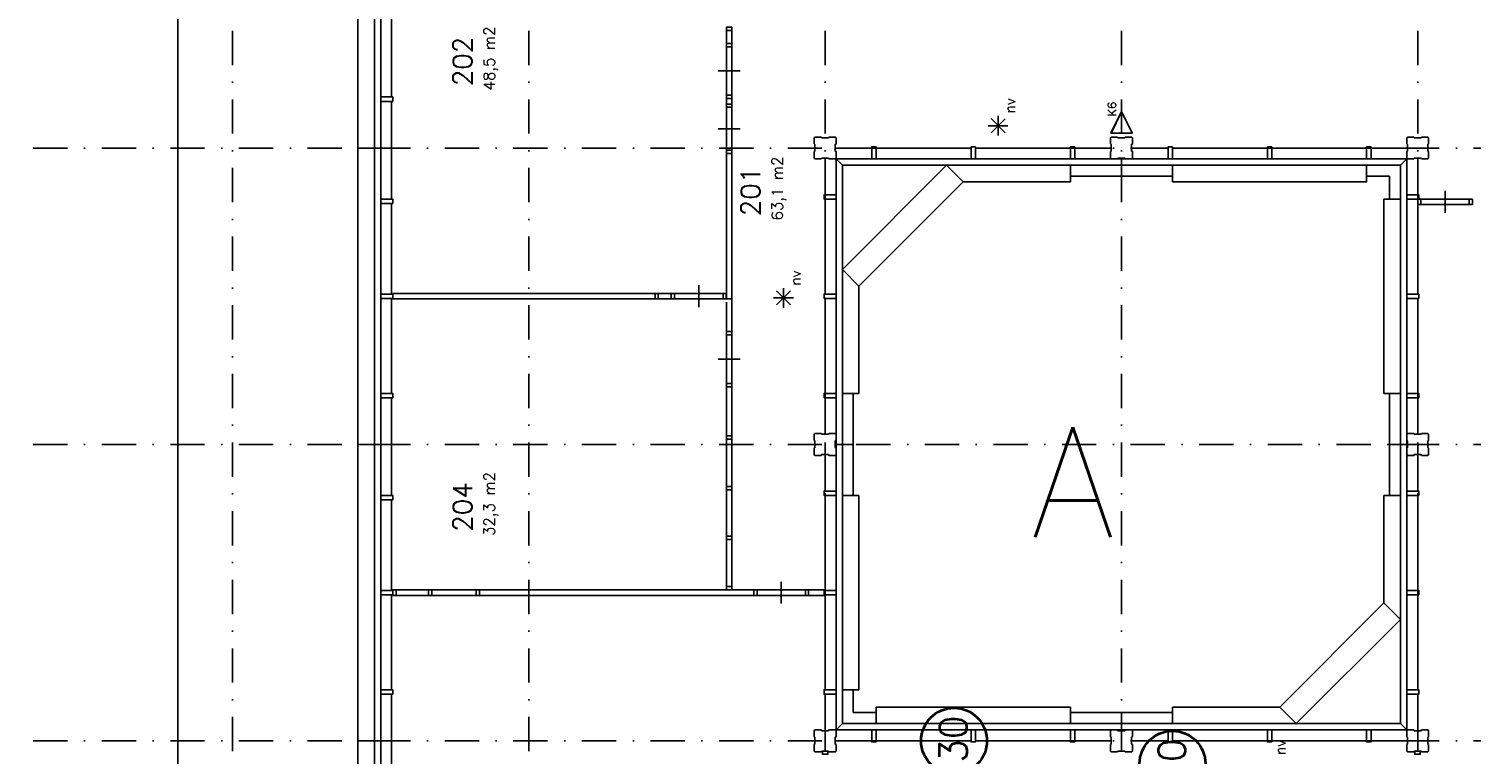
# Model space of a CAD drawing. Extents: x 36324 to 146208, y 143889 to 220609.
# Tile 13 of 21: x 101250 to 127538, y 164339 to 177550. Entities that reach past the tile are written whole.
import ezdxf
from ezdxf.enums import TextEntityAlignment as Align

# ---------------------------------------------------------------- set-up
doc = ezdxf.new("R2010")
doc.units = 0
doc.header["$LTSCALE"] = 100
for name, pattern in [('B0302', [12.5, 6.25, -3.125, 0, -3.125]), ('B0701', [2.34375, 1.5625, -0.78125]), ('B0804', [15, 10, -1, 1, -1, 1, -1])]:
    doc.linetypes.add(name, pattern=pattern)
for name, color, linetype in [('Bouwkundig', 253, 'CONTINUOUS'), ('Bouwkundig tekst', 252, 'CONTINUOUS'), ('Stramien', 252, 'B0302')]:
    doc.layers.add(name, color=color, linetype=linetype)
doc.layers.add('brandscheiding', color=40, linetype='B0804', lineweight=35)
doc.styles.add('bouwk tekst', font='romans.shx')
doc.styles.get("Standard").update_dxf_attribs({"font": 'romans.shx'})

msp = doc.modelspace()

# ---------------------------------------------------------------- linework, layer by layer
at = {"layer": 'Bouwkundig', "linetype": 'Continuous'}
for p, q in [((113963, 176280), (113963, 176180)), ((119045, 175659, 2600), (118789, 175915, 2600)), ((118789, 175659, 2600), (119044, 175914, 2600)), ((118917, 175605, 2600), (118917, 175967, 2600)), ((118736, 175786, 2600), (119096, 175786, 2600)), ((107883, 172730), (107883, 172630)), ((115134, 172521, 2600), (114878, 172777, 2600)), ((114878, 172521, 2600), (115132, 172776, 2600)), ((115006, 172468, 2600), (115006, 172829, 2600)), ((114825, 172648, 2600), (115185, 172648, 2600))]:
    msp.add_line(p, q, dxfattribs=at)
at = {"layer": 'Bouwkundig', "linetype": 'B0701'}
for p, q in [((115578, 175580), (115563, 175565)), ((115563, 175565), (115563, 175454)), ((115563, 175454), (115578, 175446)), ((115695, 175580), (115578, 175580)), ((115578, 175446), (115578, 175321)), ((115700, 175565), (115695, 175580)), ((115825, 175565), (115700, 175565)), ((115833, 175580), (115825, 175565)), ((115948, 175580), (115833, 175580)), ((115963, 175565), (115948, 175580)), ((115948, 175447), (115963, 175452)), ((115948, 175322), (115948, 175447)), ((115963, 175452), (115963, 175565)), ((120978, 175580), (120963, 175565)), ((120963, 175565), (120963, 175454)), ((120963, 175454), (120978, 175446)), ((121095, 175580), (120978, 175580)), ((120978, 175446), (120978, 175321)), ((121100, 175565), (121095, 175580)), ((121225, 175565), (121100, 175565)), ((121233, 175580), (121225, 175565)), ((121348, 175580), (121233, 175580)), ((121363, 175565), (121348, 175580)), ((121348, 175447), (121363, 175452)), ((121348, 175322), (121348, 175447)), ((121363, 175452), (121363, 175565)), ((126378, 175580), (126363, 175565)), ((126363, 175565), (126363, 175454)), ((126363, 175454), (126378, 175446)), ((126495, 175580), (126378, 175580)), ((126378, 175446), (126378, 175321)), ((126500, 175565), (126495, 175580)), ((126625, 175565), (126500, 175565)), ((126633, 175580), (126625, 175565)), ((126748, 175580), (126633, 175580)), ((126763, 175565), (126748, 175580)), ((126748, 175447), (126763, 175452)), ((126748, 175322), (126748, 175447)), ((126763, 175452), (126763, 175565)), ((115578, 175321), (115563, 175316)), ((115563, 175316), (115563, 175195)), ((115563, 175195), (115578, 175180)), ((115578, 175180), (115693, 175180)), ((115693, 175180), (115701, 175195)), ((115701, 175195), (115826, 175195)), ((115826, 175195), (115831, 175180)), ((115831, 175180), (115948, 175180)), ((115963, 175314), (115948, 175322)), ((115948, 175180), (115963, 175195)), ((115963, 175195), (115963, 175314)), ((120978, 175321), (120963, 175316)), ((120963, 175316), (120963, 175195)), ((120963, 175195), (120978, 175180)), ((120978, 175180), (121093, 175180)), ((121093, 175180), (121101, 175195)), ((121101, 175195), (121226, 175195)), ((121226, 175195), (121231, 175180)), ((121231, 175180), (121348, 175180)), ((121363, 175314), (121348, 175322)), ((121348, 175180), (121363, 175195)), ((121363, 175195), (121363, 175314)), ((126378, 175321), (126363, 175316)), ((126363, 175316), (126363, 175195)), ((126363, 175195), (126378, 175180)), ((126378, 175180), (126493, 175180)), ((126493, 175180), (126501, 175195)), ((126501, 175195), (126626, 175195)), ((126626, 175195), (126631, 175180)), ((126631, 175180), (126748, 175180)), ((126763, 175314), (126748, 175322)), ((126748, 175180), (126763, 175195)), ((126763, 175195), (126763, 175314)), ((115578, 170180), (115563, 170165)), ((115563, 170165), (115563, 170054)), ((115695, 170180), (115578, 170180)), ((115700, 170165), (115695, 170180)), ((115825, 170165), (115700, 170165)), ((115833, 170180), (115825, 170165)), ((115948, 170180), (115833, 170180)), ((115963, 170165), (115948, 170180)), ((115963, 170052), (115963, 170165)), ((126378, 170180), (126363, 170165)), ((126363, 170165), (126363, 170054)), ((126495, 170180), (126378, 170180)), ((126500, 170165), (126495, 170180)), ((126625, 170165), (126500, 170165)), ((126633, 170180), (126625, 170165)), ((126748, 170180), (126633, 170180)), ((126763, 170165), (126748, 170180)), ((126763, 170052), (126763, 170165)), ((115563, 170054), (115578, 170046)), ((115578, 169921), (115563, 169916)), ((115563, 169916), (115563, 169795)), ((115578, 170046), (115578, 169921)), ((115948, 170047), (115963, 170052)), ((115948, 169922), (115948, 170047)), ((115963, 169914), (115948, 169922)), ((115963, 169795), (115963, 169914)), ((126363, 170054), (126378, 170046)), ((126378, 169921), (126363, 169916)), ((126363, 169916), (126363, 169795)), ((126378, 170046), (126378, 169921)), ((126748, 170047), (126763, 170052)), ((126748, 169922), (126748, 170047)), ((126763, 169914), (126748, 169922)), ((126763, 169795), (126763, 169914)), ((115563, 169795), (115578, 169780)), ((115578, 169780), (115693, 169780)), ((115693, 169780), (115701, 169795)), ((115701, 169795), (115826, 169795)), ((115826, 169795), (115831, 169780)), ((115831, 169780), (115948, 169780)), ((115948, 169780), (115963, 169795)), ((126363, 169795), (126378, 169780)), ((126378, 169780), (126493, 169780)), ((126493, 169780), (126501, 169795)), ((126501, 169795), (126626, 169795)), ((126626, 169795), (126631, 169780)), ((126631, 169780), (126748, 169780)), ((126748, 169780), (126763, 169795)), ((115578, 164780), (115563, 164765)), ((115578, 164780), (115563, 164765)), ((115563, 164654), (115563, 164765)), ((115563, 164654), (115578, 164646)), ((115563, 164654), (115578, 164646)), ((115695, 164780), (115578, 164780)), ((115695, 164780), (115578, 164780)), ((115578, 164521), (115578, 164646)), ((115700, 164765), (115695, 164780)), ((115700, 164765), (115695, 164780)), ((115825, 164765), (115700, 164765)), ((115825, 164765), (115700, 164765)), ((115833, 164780), (115825, 164765)), ((115833, 164780), (115825, 164765)), ((115948, 164780), (115833, 164780)), ((115948, 164780), (115833, 164780)), ((115963, 164765), (115948, 164780)), ((115963, 164765), (115948, 164780)), ((115948, 164647), (115963, 164652)), ((115948, 164647), (115963, 164652)), ((115948, 164522), (115948, 164647)), ((115963, 164652), (115963, 164765)), ((120978, 164780), (120963, 164765)), ((120963, 164765), (120963, 164654)), ((120963, 164654), (120978, 164646)), ((121095, 164780), (120978, 164780)), ((120978, 164646), (120978, 164521)), ((121100, 164765), (121095, 164780)), ((121225, 164765), (121100, 164765)), ((121233, 164780), (121225, 164765)), ((121348, 164780), (121233, 164780)), ((121363, 164765), (121348, 164780)), ((121348, 164647), (121363, 164652)), ((121348, 164522), (121348, 164647)), ((121363, 164652), (121363, 164765)), ((126378, 164780), (126363, 164765)), ((126363, 164765), (126363, 164654)), ((126363, 164654), (126378, 164646)), ((126495, 164780), (126378, 164780)), ((126378, 164646), (126378, 164521)), ((126500, 164765), (126495, 164780)), ((126625, 164765), (126500, 164765)), ((126633, 164780), (126625, 164765)), ((126748, 164780), (126633, 164780)), ((126763, 164765), (126748, 164780)), ((126748, 164647), (126763, 164652)), ((126748, 164522), (126748, 164647)), ((126763, 164652), (126763, 164765)), ((115578, 164521), (115563, 164516)), ((115578, 164521), (115563, 164516)), ((115563, 164395), (115563, 164516)), ((115563, 164395), (115578, 164380)), ((115563, 164395), (115578, 164380)), ((115578, 164380), (115693, 164380)), ((115578, 164380), (115693, 164380)), ((115693, 164380), (115701, 164395)), ((115693, 164380), (115701, 164395)), ((115701, 164395), (115826, 164395)), ((115701, 164395), (115826, 164395)), ((115826, 164395), (115831, 164380)), ((115826, 164395), (115831, 164380)), ((115831, 164380), (115948, 164380)), ((115831, 164380), (115948, 164380)), ((115963, 164514), (115948, 164522)), ((115963, 164514), (115948, 164522)), ((115948, 164380), (115963, 164395)), ((115948, 164380), (115963, 164395)), ((115963, 164395), (115963, 164514)), ((120978, 164521), (120963, 164516)), ((120963, 164516), (120963, 164395)), ((120963, 164395), (120978, 164380)), ((120978, 164380), (121093, 164380)), ((121093, 164380), (121101, 164395)), ((121101, 164395), (121226, 164395)), ((121226, 164395), (121231, 164380)), ((121231, 164380), (121348, 164380)), ((121363, 164514), (121348, 164522)), ((121348, 164380), (121363, 164395)), ((121363, 164395), (121363, 164514)), ((126378, 164521), (126363, 164516)), ((126363, 164516), (126363, 164395)), ((126363, 164395), (126378, 164380)), ((126378, 164380), (126493, 164380)), ((126493, 164380), (126501, 164395)), ((126501, 164395), (126626, 164395)), ((126626, 164395), (126631, 164380)), ((126631, 164380), (126748, 164380)), ((126763, 164514), (126748, 164522)), ((126748, 164380), (126763, 164395)), ((126763, 164395), (126763, 164514))]:
    msp.add_line(p, q, dxfattribs=at)
at = {"layer": 'Bouwkundig', "linetype": 'Continuous'}
for points in [[(103963, 180466), (103963, 152780), (138363, 152780), (138363, 187180), (127177, 187180)], [(107663, 159180), (107663, 180580)], [(107249, 180266), (107249, 175380)], [(107863, 176310), (107863, 178040)], [(113963, 177521), (113963, 177285)], [(114063, 177521), (114063, 177285)], [(113963, 177226), (113963, 176340)], [(114063, 177226), (114063, 176340)], [(113813, 176783), (114013, 176783), (114213, 176783)], [(107863, 174450), (107863, 176230)], [(114063, 176280), (113963, 176280)], [(114063, 176180), (113963, 176180)], [(114063, 176280), (114063, 176180)], [(113963, 175340), (113963, 176121)], [(114063, 175340), (114063, 176121)], [(113813, 175730), (114013, 175730), (114213, 175730)], [(110363, 156066), (107249, 156066), (107249, 175380)], [(107549, 175380), (107249, 175380)], [(107249, 175380), (107663, 175380)], [(107549, 159180), (107549, 175380)], [(116613, 175380), (115948, 175380)], [(118423, 175380), (116693, 175380)], [(120233, 175380), (118503, 175380)], [(120978, 175380), (120313, 175380)], [(122013, 175380), (121348, 175380)], [(123823, 175380), (122093, 175380)], [(125633, 175380), (123903, 175380)], [(126378, 175380), (125713, 175380)], [(113963, 175280), (114063, 175280)], [(113963, 172630), (113963, 175280)], [(114063, 175280), (114063, 172630)], [(115763, 174530), (115763, 175195)], [(126563, 174530), (126563, 175195)], [(116077, 173166), (117977, 175066)], [(118277, 174766), (117977, 175066)], [(120233, 174866), (120233, 175066)], [(121163, 175066), (121163, 174866), (120233, 174866), (120233, 174766)], [(121163, 175066), (121163, 174866), (122093, 174866), (122093, 174766)], [(122093, 174766), (125633, 174766), (125633, 175066)], [(122093, 174866), (122093, 175066)], [(126049, 174866), (125633, 174866)], [(125633, 174766), (125633, 174866)], [(126049, 174866), (126049, 174450)], [(118277, 174766), (116377, 172866)], [(120233, 174766), (118277, 174766)], [(127063, 174200), (127063, 174400), (127063, 174600)], [(107863, 172720), (107863, 174370)], [(115763, 172720), (115763, 174450)], [(125949, 170910), (125949, 174450), (126249, 174450)], [(125949, 174450), (126049, 174450)], [(126563, 172720), (126563, 174450)], [(127528, 174350), (126598, 174350)], [(126623, 174450), (127503, 174450)], [(126623, 174350), (127503, 174351)], [(116377, 172866), (116077, 173166)], [(107883, 172730), (112663, 172730)], [(110313, 172730), (107883, 172730)], [(110363, 172730), (112663, 172730)], [(112663, 172730), (112663, 172630)], [(112723, 172730), (112958, 172730)], [(113018, 172730), (113902, 172730)], [(113460, 172480), (113460, 172680), (113460, 172880)], [(116377, 170910), (116377, 172866)], [(107863, 170910), (107863, 172640)], [(112663, 172630), (107883, 172630)], [(110413, 172630), (107883, 172630)], [(110413, 172630), (112663, 172630)], [(112723, 172631), (112958, 172631)], [(113018, 172631), (113902, 172631)], [(114063, 172630), (113963, 172630)], [(113963, 172571), (113963, 172035)], [(114063, 172630), (114063, 172005), (114063, 171055), (114063, 170105), (114063, 169180), (114063, 168255), (114063, 167330)], [(114063, 172571), (114063, 172035)], [(115763, 170910), (115763, 172640)], [(126563, 170910), (126563, 172640)], [(113963, 171976), (113963, 171090)], [(114063, 171976), (114063, 171090)], [(113813, 171533), (114013, 171533), (114213, 171533)], [(113963, 171030), (113963, 170135)], [(114063, 171030), (114063, 170135)], [(116077, 169980), (116277, 169980), (116277, 170910), (116377, 170910)], [(116277, 170910), (116077, 170910)], [(126249, 169980), (126049, 169980), (126049, 170910), (125949, 170910)], [(126049, 170910), (126249, 170910)], [(107863, 169050), (107863, 170830)], [(115763, 170165), (115763, 170830)], [(126563, 170165), (126563, 170830)], [(107249, 169980), (107663, 169980)], [(113963, 170076), (113963, 169215)], [(114063, 170076), (114063, 169215)], [(116077, 169980), (116277, 169980), (116277, 169050), (116377, 169050)], [(126249, 169980), (126049, 169980), (126049, 169050), (125949, 169050)], [(115763, 169795), (115763, 169130)], [(126563, 169795), (126563, 169130)], [(113963, 169155), (113963, 168310)], [(114063, 169155), (114063, 168310)], [(115763, 169050), (115763, 167320)], [(116377, 169050), (116377, 165510), (116077, 165510)], [(116277, 169050), (116077, 169050)], [(125949, 169050), (125949, 167094)], [(126049, 169050), (126249, 169050)], [(126563, 169050), (126563, 167320)], [(107863, 167320), (107863, 168970)], [(113963, 168251), (113963, 167390)], [(114063, 168251), (114063, 167390)], [(114963, 167080), (114963, 167280), (114963, 167480)], [(107863, 165510), (107863, 167240)], [(107883, 167330), (108563, 167330), (109463, 167330)], [(108533, 167330), (107943, 167330)], [(108533, 167230), (107943, 167230)], [(109403, 167330), (108593, 167330)], [(109403, 167230), (108593, 167230)], [(109463, 167330), (114463, 167330)], [(109463, 167230), (109463, 167330)], [(114463, 167230), (109463, 167230)], [(114463, 167330), (114463, 167230)], [(114523, 167330), (115403, 167330)], [(114523, 167230), (115403, 167231)], [(115463, 167330), (115743, 167330)], [(115463, 167230), (115463, 167330)], [(115743, 167230), (115463, 167230)], [(115743, 167330), (115743, 167230)], [(115763, 167240), (115763, 165510)], [(126563, 167240), (126563, 165510)], [(125949, 167094), (124049, 165194)], [(125949, 167094), (126249, 166794)], [(124349, 164894), (126249, 166794)], [(107863, 163650), (107863, 165430)], [(115763, 165430), (115763, 164765)], [(116277, 165094), (116277, 165510)], [(116377, 165510), (116277, 165510)], [(126563, 165430), (126563, 164765)], [(116277, 165094), (116693, 165094)], [(120233, 165194), (116693, 165194), (116693, 164894)], [(116693, 165194), (116693, 165094)], [(121163, 164894), (121163, 165094), (120233, 165094), (120233, 165194)], [(120233, 165094), (120233, 164894)], [(121163, 164894), (121163, 165094), (122093, 165094), (122093, 165194)], [(122093, 165194), (124049, 165194)], [(122093, 165094), (122093, 164894)], [(124049, 165194), (124349, 164894)], [(107249, 164580), (107663, 164580)], [(116613, 164580), (115948, 164580)], [(118423, 164580), (116693, 164580)], [(120233, 164580), (118503, 164580)], [(120978, 164580), (120313, 164580)], [(121348, 164580), (122013, 164580)], [(122093, 164580), (123823, 164580)], [(123903, 164580), (125633, 164580)], [(125713, 164580), (126378, 164580)]]:
    msp.add_lwpolyline(points, dxfattribs=at)
for points in [[(107549, 175380), (107549, 180466), (107663, 180580), (107663, 175380)], [(114063, 177580), (114063, 177521), (113963, 177521), (113963, 177580)], [(114063, 177226), (114063, 177285), (113963, 177285), (113963, 177226)], [(107663, 176230), (107663, 176310), (107883, 176310), (107883, 176230)], [(114063, 176280), (114063, 176340), (113963, 176340), (113963, 176280)], [(113963, 176180), (113963, 176121), (114063, 176121), (114063, 176180)], [(121167, 175651), (121362, 175651), (121167, 176042), (120972, 175651)], [(121167, 175653), (121358, 175653), (121167, 176036), (120976, 175653)], [(113963, 175280), (113963, 175340), (114063, 175340), (114063, 175280)], [(116693, 175180), (116613, 175180), (116613, 175400), (116693, 175400)], [(118503, 175180), (118423, 175180), (118423, 175400), (118503, 175400)], [(120313, 175180), (120233, 175180), (120233, 175400), (120313, 175400)], [(122013, 175180), (122093, 175180), (122093, 175400), (122013, 175400)], [(123823, 175180), (123903, 175180), (123903, 175400), (123823, 175400)], [(125633, 175180), (125713, 175180), (125713, 175400), (125633, 175400)], [(115963, 164780), (126363, 164780), (126363, 175180), (115963, 175180)], [(121163, 175066), (116077, 175066), (115963, 175180), (121163, 175180)], [(116077, 169980), (116077, 175066), (115963, 175180), (115963, 169980)], [(121163, 175066), (126249, 175066), (126363, 175180), (121163, 175180)], [(126249, 169980), (126249, 175066), (126363, 175180), (126363, 169980)], [(107663, 174370), (107663, 174450), (107883, 174450), (107883, 174370)], [(115963, 174450), (115963, 174530), (115743, 174530), (115743, 174450)], [(126363, 174450), (126363, 174530), (126583, 174530), (126583, 174450)], [(126563, 174450), (126623, 174450), (126623, 174350), (126563, 174350)], [(127563, 174450), (127503, 174450), (127503, 174351), (127563, 174351)], [(107663, 172640), (107663, 172720), (107883, 172720), (107883, 172640)], [(112663, 172730), (112723, 172730), (112723, 172631), (112663, 172631)], [(113018, 172730), (112958, 172730), (112958, 172631), (113018, 172631)], [(113962, 172730), (113902, 172730), (113902, 172631), (113962, 172631)], [(115963, 172640), (115963, 172720), (115743, 172720), (115743, 172640)], [(126363, 172640), (126363, 172720), (126583, 172720), (126583, 172640)], [(114063, 171976), (114063, 172035), (113963, 172035), (113963, 171976)], [(107663, 170830), (107663, 170910), (107883, 170910), (107883, 170830)], [(114063, 171030), (114063, 171090), (113963, 171090), (113963, 171030)], [(114063, 171090), (114063, 171030), (113963, 171030), (113963, 171090)], [(115963, 170830), (115963, 170910), (115743, 170910), (115743, 170830)], [(126363, 170830), (126363, 170910), (126583, 170910), (126583, 170830)], [(114063, 170076), (114063, 170135), (113963, 170135), (113963, 170076)], [(116077, 169980), (116077, 164894), (115963, 164780), (115963, 169980)], [(126249, 169980), (126249, 164894), (126363, 164780), (126363, 169980)], [(107663, 168970), (107663, 169050), (107883, 169050), (107883, 168970)], [(114063, 169155), (114063, 169215), (113963, 169215), (113963, 169155)], [(114063, 169215), (114063, 169155), (113963, 169155), (113963, 169215)], [(115963, 169130), (115963, 169050), (115743, 169050), (115743, 169130)], [(126363, 169130), (126363, 169050), (126583, 169050), (126583, 169130)], [(114063, 168251), (114063, 168310), (113963, 168310), (113963, 168251)], [(107663, 167240), (107663, 167320), (107883, 167320), (107883, 167240)], [(107883, 167230), (107943, 167230), (107943, 167330), (107883, 167330)], [(108533, 167230), (108593, 167230), (108593, 167330), (108533, 167330)], [(109463, 167230), (109403, 167230), (109403, 167330), (109463, 167330)], [(114063, 167330), (114063, 167390), (113963, 167390), (113963, 167330)], [(114463, 167330), (114523, 167330), (114523, 167230), (114463, 167230)], [(115463, 167330), (115403, 167330), (115403, 167231), (115463, 167231)], [(115963, 167320), (115963, 167240), (115743, 167240), (115743, 167320)], [(126363, 167320), (126363, 167240), (126583, 167240), (126583, 167320)], [(107663, 165430), (107663, 165510), (107883, 165510), (107883, 165430)], [(115963, 165510), (115963, 165430), (115743, 165430), (115743, 165510)], [(126363, 165510), (126363, 165430), (126583, 165430), (126583, 165510)], [(121163, 164894), (116077, 164894), (115963, 164780), (121163, 164780)], [(121163, 164894), (126249, 164894), (126363, 164780), (121163, 164780)], [(116693, 164780), (116613, 164780), (116613, 164560), (116693, 164560)], [(118503, 164780), (118423, 164780), (118423, 164560), (118503, 164560)], [(120313, 164780), (120233, 164780), (120233, 164560), (120313, 164560)], [(122013, 164780), (122093, 164780), (122093, 164560), (122013, 164560)], [(123823, 164780), (123903, 164780), (123903, 164560), (123823, 164560)], [(125633, 164780), (125713, 164780), (125713, 164560), (125633, 164560)], [(115713, 164395), (115713, 164336), (115813, 164336), (115813, 164395)], [(126511, 164395), (126511, 164336), (126611, 164336), (126611, 164395)]]:
    msp.add_lwpolyline(points, close=True, dxfattribs=at)
at = {"layer": 'brandscheiding', "linetype": 'Continuous'}
for centre in [(118113, 164580), (122094, 164162)]:
    msp.add_circle(centre, 600, dxfattribs=at)
at = {"layer": 'Stramien'}
for p, q in [((104963, 144389), (104963, 220481)), ((110363, 144389), (110363, 220481)), ((115763, 144389), (115763, 220481)), ((121163, 144389), (121163, 220481)), ((126563, 144389), (126563, 220481)), ((145708, 175380), (36324, 175380)), ((145708, 169980), (36324, 169980)), ((145708, 164580), (36324, 164580))]:
    msp.add_line(p, q, dxfattribs=at)

# ---------------------------------------------------------------- texts
at = {"layer": 'Bouwkundig tekst', "linetype": 'Continuous'}
for s, p in [('202', (109331, 176507)), ('201', (114580, 174137)), ('204', (109331, 168390))]:
    msp.add_text(s, height=350, rotation=90, dxfattribs=at).set_placement(p)
for p in [(119133, 176152, 2600), (115221, 173014, 2600), (124060, 164462, 2600)]:
    msp.add_text('nv', height=185.9, rotation=90, dxfattribs=at).set_placement(p, align=Align.MIDDLE)
msp.add_text('K6', height=148.7, rotation=90, dxfattribs=at).set_placement((120991, 175960), align=Align.MIDDLE_LEFT)
at = {"layer": 'Bouwkundig tekst', "linetype": 'Continuous', "char_height": 200, "width": 1805, "attachment_point": 1, "rotation": 90, "style": 'bouwk tekst'}
for s, insert in [('48,5 m2', (109541, 176429)), ('63,1 m2', (114790, 174059)), ('32,3 m2', (109541, 168312))]:
    msp.add_mtext(s, dxfattribs=dict(at, insert=insert))
at = {"layer": 'brandscheiding', "linetype": 'Continuous'}
for p in [(118349, 164183), (122331, 163764)]:
    msp.add_text('30', height=500, rotation=90, dxfattribs=at).set_placement(p)
at = {"layer": 'Stramien', "insert": (119507, 170292), "char_height": 2000, "width": 1683.04, "attachment_point": 1, "style": 'bouwk tekst'}
msp.add_mtext('A', dxfattribs=at)

doc.saveas('drawing.dxf')
